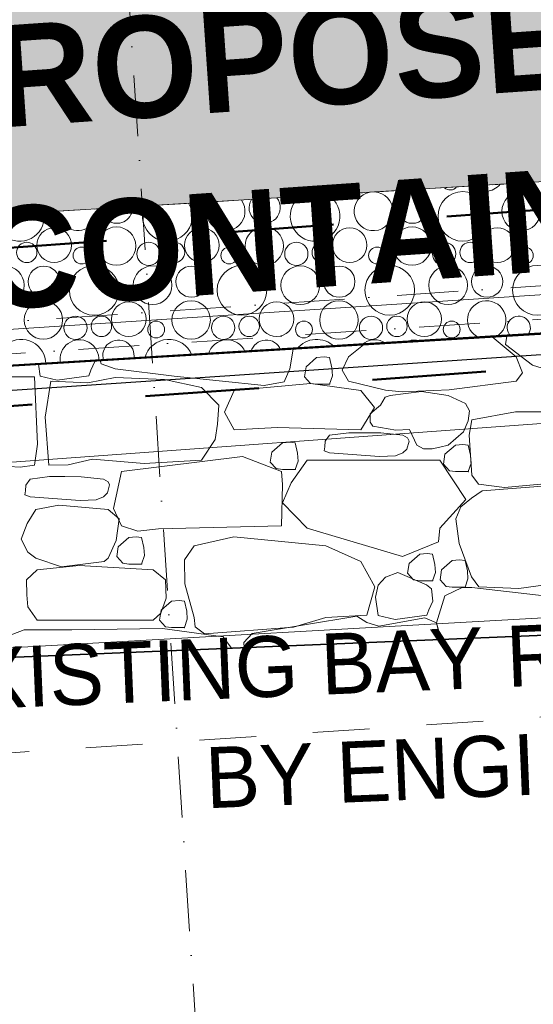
# Model space of a CAD drawing. Header units: millimetres. Extents: x -738537 to 1850049, y -250217 to 604013.
# Tile 17 of 204: x -627686 to -626422, y 79352 to 81775. Entities that reach past the tile are written whole.
import ezdxf

# ---------------------------------------------------------------- set-up
doc = ezdxf.new("R2010")
doc.units = ezdxf.units.MM
doc.header["$MEASUREMENT"] = 0
doc.set_wipeout_variables(frame=1)
for name, pattern in [('Dashed', [280, 140, -140]), ('Dot & Dashed', [280, 150, -60, 0, -70]), ('Hidden Line', [140, 100, -40]), ('Wipeout_Contour', [1000, 0, -1000])]:
    doc.linetypes.add(name, pattern=pattern)
for name, color, linetype, lineweight in [('0_Pen_No__128', 9, 'Continuous', 0), ('0_Pen_No__161', 1, 'Continuous', 5), ('0_Pen_No__170', 9, 'Continuous', 0), ('A_BEAMS_Pen_No__69', 255, 'Continuous', 20), ('A_BEAMS_Pen_No__90', 255, 'Continuous', 20), ('A_SURVEY_Pen_No__6', 7, 'Continuous', 5), ('A_WALL LOAD_Pen_No__1', 214, 'Continuous', 35), ('A_WALL LOAD_Pen_No__3', 30, 'Continuous', 15), ('BUILDING_Pen_No__2', 1, 'Continuous', 25), ('C-GRID _Pen_No__5', 4, 'Continuous', 5), ('C_TEXT GA_Pen_No__161', 1, 'Continuous', 5), ('MARKETING_Pen_No__1', 214, 'Continuous', 35)]:
    doc.layers.add(name, color=color, linetype=linetype, lineweight=lineweight)
for name, color, linetype, lineweight, true_color in [('0_Pen_No__171', 7, 'Continuous', 0, 0xdadada), ('0_Pen_No__28', 7, 'Continuous', 50, 0xff9390), ('MARKETING_Pen_No__7', 7, 'Continuous', 5, 0x9f07ff), ('ROAD_Pen_No__7', 7, 'Continuous', 5, 0x9f07ff)]:
    doc.layers.add(name, color=color, linetype=linetype, lineweight=lineweight, true_color=true_color)
doc.layers.add('A_BEAMS', color=7, linetype='Continuous')
doc.layers.add('MARKETING', color=7, linetype='Continuous')
doc.styles.add('GENERATED_STYLE_1', font='GOTHIC.TTF')
doc.styles.add('GENERATED_STYLE_3', font='GOTHICB.TTF')

# ---------------------------------------------------------------- blocks, each defined once
blk = doc.blocks.new('*X1')
at = {"layer": '0_Pen_No__128', "color": 9, "linetype": 'Continuous', "lineweight": 0}
for p, q in [((-627260.6, 80934.3), (-627262.8, 80949.7)), ((-627220.7, 80952.2), (-627220.7, 80939.2)), ((-627129.9, 80954.3), (-627132.3, 80957.5)), ((-627129.9, 80950.5), (-627129.9, 80954.3)), ((-627115, 80958.6), (-627117.1, 80955)), ((-627117.1, 80955), (-627116.6, 80952.1)), ((-627045, 80961), (-627046, 80962.7)), ((-627622, 80918.4), (-627623.4, 80928)), ((-627584.4, 80930.4), (-627584.4, 80924.8)), ((-627584.4, 80924.8), (-627567.1, 80901)), ((-627509.1, 80903.5), (-627493.7, 80924.8)), ((-627493.7, 80924.8), (-627493.7, 80935.8)), ((-627477.5, 80936.8), (-627476.2, 80929.2)), ((-627476.2, 80929.2), (-627456.1, 80912.3)), ((-627428.5, 80913.5), (-627409.8, 80929.2)), ((-627409.8, 80929.2), (-627407.7, 80941)), ((-627376, 80942.9), (-627379.3, 80919.6)), ((-627636, 80887.8), (-627622, 80918.4)), ((-627567.1, 80901), (-627556.7, 80897.6)), ((-627456.1, 80912.3), (-627437.9, 80912.3)), ((-627622.5, 80890.6), (-627623.4, 80889.3)), ((-627597.5, 80898.7), (-627622.5, 80890.6)), ((-627583.7, 80894.3), (-627597.5, 80898.7))]:
    blk.add_line(p, q, dxfattribs=at)
blk = doc.blocks.new('Fill_1', base_point=(0, 0))
at = {"color": 254, "linetype": 'Wipeout_Contour', "lineweight": 0, "ltscale": 1903481.4899251}
blk.add_wipeout([(-629462, 80817.5), (-631531.9, 80405.1), (-627017, 80964.5)], dxfattribs=at)
at = {"layer": '0_Pen_No__128', "color": 255, "linetype": 'Continuous', "lineweight": 0, "flags": 128}
blk.add_lwpolyline([(-629462, 80817.5), (-631531.9, 80405.1), (-627017, 80964.5)], close=True, dxfattribs=at)
at = {"layer": '0_Pen_No__128', "color": 9, "linetype": 'Continuous', "lineweight": 0}
blk.add_blockref('*X1', (0, 0), dxfattribs=at)
blk = doc.blocks.new('*X3')
at = {"layer": '0_Pen_No__170', "color": 9, "linetype": 'Continuous', "lineweight": 0}
for centre, radius in [((-626719.3, 81312.4), 38.4), ((-626595.2, 81291.1), 61.2), ((-626451.6, 81303.6), 47.7), ((-627601.2, 81220.2), 42.6), ((-627447.7, 81218), 47.3), ((-627237.5, 81220.2), 42.6), ((-627084, 81218), 47.3), ((-626873.8, 81220.2), 42.6), ((-626720.3, 81218), 47.3), ((-626510.1, 81220.2), 42.6), ((-627668.6, 81202.4), 25.1), ((-627533.8, 81194.8), 20.7), ((-627368.7, 81198.9), 28.6), ((-627304.9, 81202.4), 25.1), ((-627170.1, 81194.8), 20.7), ((-627005, 81198.9), 28.6), ((-626941.2, 81202.4), 25.1), ((-626806.4, 81194.8), 20.7), ((-626641.3, 81198.9), 28.6), ((-626577.4, 81202.4), 25.1), ((-626442.7, 81194.8), 20.7), ((-627722.7, 81121.6), 47.7), ((-627626.7, 81130.4), 38.4), ((-627502.6, 81109.1), 61.2), ((-627359, 81121.6), 47.7), ((-627263, 81130.4), 38.4), ((-627138.9, 81109.1), 61.2), ((-626995.3, 81121.6), 47.7), ((-626899.3, 81130.4), 38.4), ((-626775.2, 81109.1), 61.2), ((-626631.6, 81121.6), 47.7), ((-626535.6, 81130.4), 38.4), ((-626411.5, 81109.1), 61.2), ((-627627.7, 81036), 47.3), ((-627417.5, 81038.2), 42.6), ((-627264, 81036), 47.3), ((-627053.8, 81038.2), 42.6), ((-626900.3, 81036), 47.3), ((-626690.1, 81038.2), 42.6), ((-627548.7, 81016.9), 28.6), ((-627484.9, 81020.4), 25.1), ((-627185, 81016.9), 28.6), ((-627121.2, 81020.4), 25.1), ((-626821.3, 81016.9), 28.6), ((-626757.4, 81020.4), 25.1), ((-627350.1, 81012.8), 20.7), ((-626986.4, 81012.8), 20.7), ((-626622.7, 81012.8), 20.7)]:
    blk.add_circle(centre, radius, dxfattribs=at)
for centre, radius, start, end in [((-626626.4, 81376.7), 20.7, 226.8684, 320.1024), ((-626540.3, 81400), 47.3, 226.3418, 320.629), ((-626461.3, 81380.9), 28.6, 200.3641, 346.6067), ((-627083, 81312.4), 38.4, 147.9336, 39.0372), ((-626958.9, 81291.1), 61.2, 126.9203, 60.0505), ((-626815.3, 81303.6), 47.7, 100.2262, 86.7446), ((-627446.7, 81312.4), 38.4, 183.2015, 3.7693), ((-627322.6, 81291.1), 61.2, 155.2372, 31.7336), ((-627179, 81303.6), 47.7, 151.5071, 35.4636), ((-627686.3, 81291.1), 61.2, 177.0506, 9.9202), ((-627542.7, 81303.6), 47.7, 179.695, 7.2758), ((-626536.6, 81036), 47.3, 299.3034, 247.5778), ((-626457.6, 81016.9), 28.6, 322.4449, 224.4363), ((-627682.6, 80927.1), 61.2, 0.9754, 185.9058), ((-627539, 80939.6), 47.7, 355.6676, 191.2135), ((-627443, 80948.4), 38.4, 349.1138, 197.7674), ((-627318.9, 80927.1), 61.2, 21.7151, 165.1661), ((-627175.3, 80939.6), 47.7, 22.2422, 164.639), ((-627079.3, 80948.4), 38.4, 22.2021, 164.6791), ((-626955.2, 80927.1), 61.2, 45.5194, 141.3618), ((-626811.6, 80939.6), 47.7, 54.6858, 132.1954), ((-626715.6, 80948.4), 38.4, 66.4035, 120.4777)]:
    blk.add_arc(centre, radius, start, end, dxfattribs=at)
blk = doc.blocks.new('Fill_2', base_point=(0, 0))
at = {"color": 254, "linetype": 'Wipeout_Contour', "lineweight": 0, "ltscale": 14005644.7295551}
blk.add_wipeout([(-629509.8, 81186.9), (-636562.3, 79781.8), (-636489.6, 79417.3), (-629462, 80817.5), (-620502.8, 81356.1), (-620540.5, 82043.7), (-601136.6, 81925.1), (-601127.3, 81469.6), (-590151.9, 81021), (-590021.9, 81719.9), (-589769.8, 81683.3), (-588537.1, 88325.9), (-581323.3, 84127), (-581890.9, 80218.2), (-581481.7, 80187.1), (-580849.5, 84486.2), (-589699.4, 89557.9), (-590288.4, 81899.2), (-594388.9, 82642), (-600414.3, 82313.5), (-600427.4, 82955.9), (-621103.7, 82547.9), (-621076.1, 81700.6)], dxfattribs=at)
at = {"layer": '0_Pen_No__170', "color": 255, "linetype": 'Continuous', "lineweight": 0, "flags": 128}
blk.add_lwpolyline([(-629509.8, 81186.9), (-636562.3, 79781.8), (-636489.6, 79417.3), (-629462, 80817.5), (-620502.8, 81356.1), (-620540.5, 82043.7), (-601136.6, 81925.1), (-601127.3, 81469.6), (-590151.9, 81021), (-590021.9, 81719.9), (-589769.8, 81683.3), (-588537.1, 88325.9), (-581323.3, 84127), (-581890.9, 80218.2), (-581481.7, 80187.1), (-580849.5, 84486.2), (-589699.4, 89557.9), (-590288.4, 81899.2), (-594388.9, 82642), (-600414.3, 82313.5), (-600427.4, 82955.9), (-621103.7, 82547.9), (-621076.1, 81700.6)], close=True, dxfattribs=at)
at = {"layer": '0_Pen_No__170', "color": 9, "linetype": 'Continuous', "lineweight": 0}
blk.add_blockref('*X3', (0, 0), dxfattribs=at)
blk = doc.blocks.new('IPE Beam 20[2]', base_point=(-619855.8, 81466.6))
at = {"layer": 'A_BEAMS_Pen_No__69', "color": 255, "linetype": 'Dot & Dashed', "lineweight": 20}
blk.add_line((-619845.4, 81467.3), (-633052.7, 80602.7), dxfattribs=at)
at = {"layer": 'A_BEAMS_Pen_No__90', "color": 255, "linetype": 'Continuous', "lineweight": 20}
for p, q in [((-619859.9, 81526.5), (-633046.1, 80663.3)), ((-619852, 81406.7), (-633038.3, 80543.5))]:
    blk.add_line(p, q, dxfattribs=at)
blk = doc.blocks.new('*X280')
at = {"layer": 'MARKETING_Pen_No__7', "color": 190, "linetype": 'Continuous', "lineweight": 5, "true_color": 0x9f07ff}
for p, q in [((-626486.7, 80996.4), (-626490, 80976)), ((-626839.8, 80975.1), (-626876.8, 80945.6)), ((-626464.4, 80945.6), (-626522.8, 80994.2)), ((-626490, 80976), (-626423.8, 80924.5)), ((-627021, 80915.8), (-627012.7, 80964.1)), ((-627012.7, 80964.1), (-627012.9, 80964.7)), ((-627639.6, 80927), (-627635.3, 80897.9)), ((-627510.8, 80912.2), (-627500.7, 80933.5)), ((-627500.7, 80933.5), (-627501, 80935.4)), ((-627487.9, 80936.2), (-627485.5, 80928.4)), ((-627485.5, 80928.4), (-627450.9, 80915.8)), ((-626955.1, 80943.5), (-626981.2, 80920.9)), ((-626936.7, 80945.1), (-626955.1, 80943.5)), ((-626923.4, 80943.5), (-626936.7, 80945.1)), ((-626917.7, 80918.4), (-626923.4, 80943.5)), ((-626876.8, 80945.6), (-626892.1, 80912.9)), ((-626448.4, 80906), (-626464.4, 80945.6)), ((-626423.8, 80924.5), (-626354.3, 80903)), ((-627515.9, 80898.5), (-627510.8, 80912.2)), ((-627450.9, 80915.8), (-627305.9, 80897.7)), ((-627035.3, 80884.1), (-627021, 80915.8)), ((-626981.2, 80920.9), (-626984.8, 80896.3)), ((-626916.4, 80898.8), (-626917.7, 80918.4)), ((-626892.1, 80912.9), (-626876.8, 80885.7)), ((-626464.4, 80885.7), (-626448.4, 80906)), ((-627649.7, 80896), (-627781.5, 80896)), ((-627642.2, 80730.7), (-627649.7, 80896)), ((-627635.3, 80897.9), (-627593.7, 80887.9)), ((-627609.3, 80885.5), (-627623, 80797)), ((-627605.5, 80885.7), (-627609.3, 80884.7)), ((-627518.1, 80881.4), (-627609.3, 80885.5)), ((-627593.7, 80887.9), (-627515.9, 80898.5)), ((-627450.9, 80894.4), (-627518.1, 80881.4)), ((-627329.9, 80889.3), (-627450.9, 80894.4)), ((-627238.3, 80869.6), (-627329.9, 80889.3)), ((-627305.9, 80897.7), (-627083.9, 80875.2)), ((-626970.1, 80880.1), (-627158.3, 80862.4)), ((-627083.9, 80875.2), (-627035.3, 80884.1)), ((-626984.8, 80896.3), (-626970.1, 80880.1)), ((-626970.1, 80880.1), (-626955.1, 80878.1)), ((-626846.4, 80862.4), (-626970.1, 80880.1)), ((-626955.1, 80878.1), (-626923.4, 80878.1)), ((-626923.4, 80878.1), (-626916.4, 80898.8)), ((-626876.8, 80885.7), (-626785.8, 80863.6)), ((-626628.8, 80864.4), (-626464.4, 80885.7)), ((-627195.8, 80826.7), (-627238.3, 80869.6)), ((-627158.3, 80862.4), (-627181.9, 80809.5)), ((-626812.9, 80820.7), (-626846.4, 80862.4)), ((-626785.8, 80863.6), (-626744.6, 80859.3)), ((-626696.8, 80859.8), (-626774.3, 80850.5)), ((-626744.6, 80859.3), (-626628.8, 80864.4)), ((-626631.1, 80850.5), (-626696.8, 80859.8)), ((-627199.4, 80779.7), (-627195.8, 80826.7)), ((-626786.3, 80846.2), (-626798.1, 80826.2)), ((-626774.3, 80850.5), (-626786.3, 80846.2)), ((-626588.5, 80830.9), (-626631.1, 80850.5)), ((-626579.2, 80812.6), (-626588.5, 80830.9)), ((-627181.9, 80809.5), (-627158.3, 80765.5)), ((-626846.4, 80765.5), (-626812.9, 80820.7)), ((-626823.5, 80804.9), (-626823.6, 80784.2)), ((-626798.1, 80826.2), (-626823.5, 80804.9)), ((-626582.2, 80787.5), (-626579.2, 80812.6)), ((-626465.7, 80810.4), (-626573, 80790.4)), ((-626285.4, 80810.2), (-626465.7, 80810.4)), ((-627623, 80797), (-627614.4, 80678.8)), ((-627205, 80741.9), (-627199.4, 80779.7)), ((-626823.6, 80784.2), (-626816.4, 80774.3)), ((-626593.8, 80760.6), (-626582.2, 80787.5)), ((-626573, 80790.4), (-626579.9, 80752.8)), ((-627158.3, 80765.5), (-627052.5, 80771.2)), ((-627052.5, 80771.2), (-626846.4, 80765.5)), ((-626875.9, 80758.4), (-626923.2, 80752.2)), ((-626838.4, 80758.6), (-626875.9, 80758.4)), ((-626797.5, 80758.3), (-626838.4, 80758.6)), ((-626816.4, 80774.3), (-626760.1, 80764.8)), ((-626742.9, 80752.2), (-626797.5, 80758.3)), ((-626760.1, 80764.8), (-626726.9, 80766.8)), ((-626726.9, 80766.8), (-626708.4, 80728.3)), ((-626631.1, 80728.3), (-626593.8, 80760.6)), ((-627649.7, 80678.8), (-627642.2, 80730.7)), ((-627238.3, 80690.7), (-627205, 80741.9)), ((-627039.4, 80733.5), (-627065.5, 80710.9)), ((-627021, 80735.1), (-627039.4, 80733.5)), ((-627007.8, 80733.5), (-627021, 80735.1)), ((-627002, 80708.4), (-627007.8, 80733.5)), ((-626934.3, 80737.6), (-626934.7, 80723.7)), ((-626923.2, 80752.2), (-626934.3, 80737.6)), ((-626731.2, 80745.7), (-626742.9, 80752.2)), ((-626733.1, 80718.2), (-626727.7, 80738)), ((-626727.7, 80738), (-626731.2, 80745.7)), ((-626595.1, 80729.9), (-626613.5, 80728.3)), ((-626581.8, 80728.3), (-626595.1, 80729.9)), ((-626579.9, 80752.8), (-626573, 80654.4)), ((-627065.5, 80710.9), (-627069.2, 80686.4)), ((-627000.8, 80688.8), (-627002, 80708.4)), ((-626934.7, 80723.7), (-626936.5, 80713.9)), ((-626936.5, 80713.9), (-626923.2, 80708.9)), ((-626923.2, 80708.9), (-626800.2, 80699.9)), ((-626760.8, 80701.5), (-626742.9, 80708.9)), ((-626742.9, 80708.9), (-626733.1, 80718.2)), ((-626708.4, 80728.3), (-626692, 80718.6)), ((-626692, 80718.6), (-626671.1, 80718.6)), ((-626671.1, 80718.6), (-626651.8, 80723.3)), ((-626651.8, 80723.3), (-626631.1, 80728.3)), ((-626639.5, 80705.6), (-626643.2, 80681.1)), ((-626613.5, 80728.3), (-626639.5, 80705.6)), ((-626576.1, 80703.2), (-626581.8, 80728.3)), ((-627566.8, 80679.4), (-627506.8, 80693.1)), ((-627506.8, 80693.1), (-627379.5, 80683.2)), ((-627137.2, 80700), (-627435.7, 80663)), ((-627379.5, 80683.2), (-627238.3, 80690.7)), ((-627041.6, 80663), (-627137.2, 80700)), ((-627069.2, 80686.4), (-627054.4, 80670.1)), ((-626978.3, 80690.7), (-627017.4, 80635.5)), ((-627007.8, 80668.2), (-627000.8, 80688.8)), ((-626651.5, 80690.7), (-626978.3, 80690.7)), ((-626800.2, 80699.9), (-626760.8, 80701.5)), ((-626587.9, 80594.3), (-626651.5, 80690.7)), ((-626643.2, 80681.1), (-626628.5, 80664.9)), ((-626581.8, 80662.9), (-626574.8, 80683.6)), ((-626574.8, 80683.6), (-626576.1, 80703.2)), ((-627781.5, 80678.8), (-627685.2, 80674.1)), ((-627685.2, 80674.1), (-627649.7, 80678.8)), ((-627614.9, 80678.8), (-627566.8, 80679.4)), ((-627435.7, 80663), (-627455.5, 80572.4)), ((-627054.4, 80670.1), (-627039.4, 80668.2)), ((-627039.3, 80630.8), (-627041.6, 80663)), ((-627039.4, 80668.2), (-627007.8, 80668.2)), ((-626628.5, 80664.9), (-626613.5, 80662.9)), ((-626613.5, 80662.9), (-626581.8, 80662.9)), ((-627660, 80644.3), (-627671.1, 80629.8)), ((-627612.7, 80650.5), (-627660, 80644.3)), ((-627575.2, 80650.7), (-627612.7, 80650.5)), ((-627534.3, 80650.4), (-627575.2, 80650.7)), ((-627479.7, 80644.3), (-627534.3, 80650.4)), ((-627468, 80637.8), (-627479.7, 80644.3)), ((-627464.6, 80630.1), (-627468, 80637.8)), ((-627017.4, 80635.5), (-627039.3, 80585.7)), ((-626573, 80654.4), (-626556.8, 80632.3)), ((-626493, 80623.7), (-626169, 80654.4)), ((-627671.5, 80615.8), (-627673.3, 80606)), ((-627671.1, 80629.8), (-627671.5, 80615.8)), ((-627479.7, 80601.1), (-627469.9, 80610.3)), ((-627469.9, 80610.3), (-627464.6, 80630.1)), ((-627041.6, 80529), (-627039.3, 80630.8)), ((-626547.7, 80615.7), (-626573.6, 80597.6)), ((-626556.8, 80632.3), (-626493, 80623.7)), ((-626367.8, 80629.2), (-626547.7, 80615.7)), ((-627673.3, 80606), (-627660, 80601.1)), ((-627660, 80601.1), (-627537.1, 80592)), ((-627537.1, 80592), (-627497.7, 80593.6)), ((-627497.7, 80593.6), (-627479.7, 80601.1)), ((-627039.3, 80585.7), (-626978.3, 80523.7)), ((-626651.5, 80523.7), (-626587.9, 80594.3)), ((-626573.6, 80597.6), (-626600.3, 80576)), ((-627646.3, 80569.9), (-627667.2, 80535.4)), ((-627589.5, 80580.2), (-627646.3, 80569.9)), ((-627468, 80569.9), (-627589.5, 80580.2)), ((-627441.1, 80546.7), (-627468, 80569.9)), ((-627455.5, 80572.4), (-627435.7, 80529)), ((-626600.3, 80576), (-626612.8, 80547)), ((-627448.6, 80493), (-627441.1, 80546.7)), ((-626612.8, 80547), (-626603.9, 80485.5)), ((-627667.2, 80535.4), (-627682.2, 80496.9)), ((-627435.7, 80529), (-627395.5, 80516.5)), ((-627395.5, 80516.5), (-627344.5, 80522.1)), ((-627344.5, 80522.1), (-627041.6, 80529)), ((-626978.3, 80523.7), (-626743.6, 80453.7)), ((-626655.2, 80490), (-626651.5, 80523.7)), ((-627682.2, 80496.9), (-627665.8, 80464.2)), ((-627468, 80449.8), (-627448.6, 80493)), ((-627417.5, 80500.8), (-627443.5, 80478.1)), ((-627399.1, 80502.4), (-627417.5, 80500.8)), ((-627385.8, 80500.8), (-627399.1, 80502.4)), ((-627380.1, 80475.7), (-627385.8, 80500.8)), ((-627158.8, 80502.4), (-627256.8, 80480.1)), ((-626932.7, 80480.1), (-627158.8, 80502.4)), ((-626743.6, 80453.7), (-626655.2, 80490)), ((-627665.8, 80464.2), (-627646.3, 80449.8)), ((-627443.5, 80478.1), (-627447.2, 80453.6)), ((-627378.8, 80456.1), (-627380.1, 80475.7)), ((-627256.8, 80480.1), (-627280, 80445.4)), ((-626846.4, 80441.8), (-626932.7, 80480.1)), ((-626603.9, 80485.5), (-626573.6, 80403.6)), ((-627646.3, 80449.8), (-627583.1, 80428.3)), ((-627583.1, 80428.3), (-627478.2, 80441.8)), ((-627478.2, 80441.8), (-627468, 80449.8)), ((-627447.2, 80453.6), (-627432.5, 80437.4)), ((-627385.8, 80435.4), (-627378.8, 80456.1)), ((-627280, 80445.4), (-627279.2, 80386.5)), ((-626811.8, 80379), (-626846.4, 80441.8)), ((-626701.5, 80459.6), (-626727.5, 80437)), ((-626683, 80461.2), (-626701.5, 80459.6)), ((-626669.8, 80459.6), (-626683, 80461.2)), ((-626664, 80434.5), (-626669.8, 80459.6)), ((-626621.6, 80443.8), (-626647.6, 80421.1)), ((-626603.2, 80445.4), (-626621.6, 80443.8)), ((-626589.9, 80443.8), (-626603.2, 80445.4)), ((-626584.1, 80418.7), (-626589.9, 80443.8)), ((-627643, 80420.7), (-627669.4, 80396.4)), ((-627539.4, 80431.9), (-627643, 80420.7)), ((-627357.2, 80420.7), (-627539.4, 80431.9)), ((-627432.5, 80437.4), (-627417.5, 80435.4)), ((-627417.5, 80435.4), (-627385.8, 80435.4)), ((-627327.4, 80396.2), (-627357.2, 80420.7)), ((-626755.3, 80414.9), (-626785.9, 80403)), ((-626684.6, 80383.8), (-626755.3, 80414.9)), ((-626727.5, 80437), (-626731.2, 80412.5)), ((-626669.8, 80394.3), (-626662.8, 80414.9)), ((-626662.8, 80414.9), (-626664, 80434.5)), ((-626647.6, 80421.1), (-626651.3, 80396.6)), ((-626582.9, 80399.1), (-626584.1, 80418.7)), ((-627669.4, 80396.4), (-627668.1, 80359.9)), ((-627325.2, 80351), (-627327.4, 80396.2)), ((-626785.9, 80403), (-626804, 80383.2)), ((-626731.2, 80412.5), (-626716.5, 80396.2)), ((-626716.5, 80396.2), (-626701.5, 80394.3)), ((-626701.5, 80394.3), (-626669.8, 80394.3)), ((-626651.3, 80396.6), (-626636.6, 80380.4)), ((-626589.9, 80378.4), (-626582.9, 80399.1)), ((-626573.6, 80403.6), (-626556.3, 80379)), ((-626457.5, 80375.1), (-626305.1, 80396.8)), ((-627279.2, 80386.5), (-627256.8, 80303.9)), ((-626831.7, 80309.8), (-626811.8, 80379)), ((-626804, 80383.2), (-626810.3, 80353.8)), ((-626672.8, 80374.3), (-626684.6, 80383.8)), ((-626669, 80344.2), (-626672.8, 80374.3)), ((-626596.7, 80377.9), (-626639.6, 80356.7)), ((-626636.6, 80380.4), (-626621.6, 80378.4)), ((-626621.6, 80378.4), (-626589.9, 80378.4)), ((-626572.9, 80377.3), (-626596.7, 80377.9)), ((-626395.4, 80356.7), (-626572.9, 80377.3)), ((-626556.3, 80379), (-626457.5, 80375.1)), ((-627668.1, 80359.9), (-627666.1, 80330.3)), ((-627338.2, 80314.5), (-627325.2, 80351)), ((-627312.1, 80344.1), (-627338.1, 80321.5)), ((-627293.6, 80345.7), (-627312.1, 80344.1)), ((-627280.4, 80344.1), (-627293.6, 80345.7)), ((-627274.6, 80319), (-627280.4, 80344.1)), ((-626810.3, 80353.8), (-626803.6, 80308.6)), ((-626679.1, 80322.8), (-626669, 80344.2)), ((-626639.6, 80356.7), (-626659.8, 80291)), ((-627666.1, 80330.3), (-627643, 80297.3)), ((-627338.1, 80321.5), (-627341.8, 80297)), ((-627273.4, 80299.4), (-627274.6, 80319)), ((-626684.2, 80309.2), (-626679.1, 80322.8)), ((-627643, 80297.3), (-627357.2, 80297.3)), ((-627357.2, 80297.3), (-627338.2, 80314.5)), ((-627341.8, 80297), (-627327, 80280.7)), ((-627280.4, 80278.8), (-627273.4, 80299.4)), ((-627256.8, 80303.9), (-627254, 80280.5)), ((-626856, 80307.3), (-627113.6, 80264.4)), ((-627012.1, 80279.9), (-626932.7, 80303.9)), ((-626932.7, 80303.9), (-626831.7, 80309.8)), ((-626831.4, 80291.3), (-626856, 80307.3)), ((-626803.6, 80308.6), (-626762, 80298.5)), ((-626688.5, 80302.6), (-626801.8, 80282.1)), ((-626762, 80298.5), (-626684.2, 80309.2)), ((-626659.8, 80291), (-626688.5, 80302.6)), ((-627675, 80273.5), (-627719.9, 80256.4)), ((-627606.6, 80273.5), (-627675, 80273.5)), ((-627557.4, 80273.5), (-627625.7, 80273.5)), ((-627334.6, 80276.9), (-627557.4, 80273.5)), ((-627184.9, 80256.4), (-627334.6, 80276.9)), ((-627327, 80280.7), (-627312.1, 80278.8)), ((-627312.1, 80278.8), (-627280.4, 80278.8)), ((-627254, 80280.5), (-627231.1, 80263.3)), ((-627231.1, 80263.3), (-627012.1, 80279.9)), ((-626801.8, 80282.1), (-626831.4, 80291.3)), ((-626650.1, 80249.3), (-626659.8, 80291)), ((-626659.8, 80291), (-626649, 80249.4)), ((-627165, 80227.9), (-627184.9, 80256.4)), ((-627113.6, 80264.4), (-627133.9, 80242.6)), ((-627133.9, 80242.6), (-627133.7, 80229.2))]:
    blk.add_line(p, q, dxfattribs=at)
for p in [(-626923.4, 80878.1), (-627007.8, 80668.2), (-626581.8, 80662.9), (-627385.8, 80435.4), (-626669.8, 80394.3), (-626589.9, 80378.4), (-627280.4, 80278.8)]:
    blk.add_point(p, dxfattribs=at)
blk = doc.blocks.new('Fill_99', base_point=(0, 0))
at = {"color": 254, "linetype": 'Wipeout_Contour', "lineweight": 0, "ltscale": 3801491.66814994}
blk.add_wipeout([(-636355.7, 78745), (-629373.7, 80136.1), (-619584.7, 80543.1), (-619651.1, 81407.3), (-629462, 80817.5), (-636489.6, 79417.3)], dxfattribs=at).dxf.layer = 'MARKETING'
at = {"layer": 'MARKETING_Pen_No__1', "color": 214, "linetype": 'Continuous', "lineweight": 35, "flags": 128}
blk.add_lwpolyline([(-636355.7, 78745), (-636489.6, 79417.3), (-629462, 80817.5), (-619651.1, 81407.3), (-619584.7, 80543.1), (-629373.7, 80136.1)], close=True, dxfattribs=at)
at = {"layer": 'MARKETING_Pen_No__7', "color": 190, "linetype": 'Continuous', "lineweight": 5, "true_color": 0x9f07ff}
blk.add_blockref('*X280', (0, 0), dxfattribs=at)

msp = doc.modelspace()

# ---------------------------------------------------------------- block references
at = {"layer": '0_Pen_No__128', "color": 9, "linetype": 'Continuous', "lineweight": 0}
msp.add_blockref('Fill_1', (0, 0), dxfattribs=at)

# ---------------------------------------------------------------- next in the draw order: block references
at = {"layer": '0_Pen_No__170', "color": 9, "linetype": 'Continuous', "lineweight": 0}
msp.add_blockref('Fill_2', (0, 0), dxfattribs=at)

# ---------------------------------------------------------------- next in the draw order: hatches: boundary and pattern name
at = {"layer": '0_Pen_No__171', "linetype": 'Continuous', "lineweight": 0, "true_color": 0xdadada}
h = msp.add_hatch(dxfattribs=at)
h.set_pattern_fill('EARTH', color=254, style=0, pattern_type=2)
h.set_pattern_definition([(45, (0, 0), (-275.77163, 275.77163), []), (45, (-91.9, 91.9), (-551.5433, 551.5433), []), (45, (-183.85, 183.85), (-551.5433, 551.5433), []), (135, (-275.77, 275.77), (91.923878, 91.923878), [389.99999, -389.99999])])
h.paths.add_polyline_path([(-631238.6, 89036.3), (-631416.2, 91643.8), (-617835.3, 92530.2), (-617753.3, 93259.2), (-588579.2, 89990.2), (-588759.4, 89019.1), (-590040.8, 82079.1), (-593210.4, 82111.5), (-600415.6, 82185.1), (-600427.4, 82955.9), (-621103.7, 82547.9), (-621076.1, 81700.6), (-629509.8, 81186.9), (-630697.2, 80950.3), (-631025.7, 85774.3), (-632625.9, 85665.4), (-632847.9, 88926.8)])

# ---------------------------------------------------------------- next in the draw order: linework, layer by layer
at = {"layer": 'A_WALL LOAD_Pen_No__1', "color": 214, "linetype": 'Continuous', "lineweight": 35}
for p, q in [((-619832.9, 81404), (-629462, 80817.5)), ((-629396.4, 80311.1), (-619801.9, 80895.4))]:
    msp.add_line(p, q, dxfattribs=at)
at = {"layer": 'A_WALL LOAD_Pen_No__3', "color": 30, "linetype": 'Hidden Line', "lineweight": 15}
msp.add_lwpolyline([(-619855.5, 81774.9), (-629509.8, 81186.9)], dxfattribs=at)
at = {"layer": 'A_WALL LOAD_Pen_No__3', "color": 30, "linetype": 'Continuous', "lineweight": 15}
msp.add_lwpolyline([(-629373.7, 80136.1), (-619791.2, 80719.7)], dxfattribs=at)

# ---------------------------------------------------------------- next in the draw order: block references
at = {"layer": 'A_BEAMS', "color": 5, "linetype": 'Continuous', "lineweight": 5}
msp.add_blockref('IPE Beam 20[2]', (-619855.8, 81466.6), dxfattribs=at)

# ---------------------------------------------------------------- next in the draw order: block references
at = {"layer": 'MARKETING_Pen_No__7', "color": 190, "linetype": 'Continuous', "lineweight": 5, "true_color": 0x9f07ff}
msp.add_blockref('Fill_99', (0, 0), dxfattribs=at)

# ---------------------------------------------------------------- next in the draw order: linework, layer by layer
at = {"layer": '0_Pen_No__161', "color": 1, "linetype": 'Dashed', "lineweight": 5}
msp.add_lwpolyline([(-632252.5, 79664.8), (-632416.1, 82097.3), (-620562.9, 82894.6), (-620399.3, 80462.1)], close=True, dxfattribs=at)
at = {"layer": '0_Pen_No__28', "color": 21, "linetype": 'Dashed', "lineweight": 50, "ltscale": 2, "true_color": 0xff9390}
for points in [[(-588172.2, 90291.8), (-588245.1, 89899.5), (-589695.7, 82082.6), (-589699.3, 81730.6), (-619887.8, 82039.1), (-619836.2, 81394.8), (-631020.6, 80584.2), (-631338.3, 85407.6), (-632947.2, 85301.4), (-633212.6, 89247.7), (-631607.2, 89357), (-631791.9, 91965.1), (-618146.2, 92850.5), (-618057.7, 93640.4)], [(-588579.2, 89990.2), (-588584.3, 89962.5), (-590040.4, 82116.1), (-590040.8, 82079.1), (-620261.9, 82387.9), (-620211, 81753.3), (-630700.5, 80998.2), (-631017.5, 85774.5), (-632626.1, 85668.4), (-632845.3, 88926.9), (-631238.6, 89036.3), (-631423.2, 91643.3), (-617835.5, 92525), (-617753.2, 93259.2)]]:
    msp.add_lwpolyline(points, close=True, dxfattribs=at)
at = {"layer": 'BUILDING_Pen_No__2', "color": 1, "linetype": 'Continuous', "lineweight": 25}
msp.add_line((-627782.4, 80858.1), (-619843, 81393.4), dxfattribs=at)
at = {"layer": 'C-GRID _Pen_No__5', "color": 4, "linetype": 'Dot & Dashed', "lineweight": 5}
for p, q in [((-628426.7, 97290.5), (-627154.7, 77800.1)), ((-634581.5, 80563.7), (-617688.9, 81713.8))]:
    msp.add_line(p, q, dxfattribs=at)
at = {"layer": 'ROAD_Pen_No__7', "color": 18, "linetype": 'Continuous', "lineweight": 5, "true_color": 0x000000}
for p, q in [((-630495.4, 80482.6), (-624739.9, 80902)), ((-620231.8, 80648.2), (-629373.7, 80136.1))]:
    msp.add_line(p, q, dxfattribs=at)

# ---------------------------------------------------------------- next in the draw order: texts
at = {"layer": 'A_SURVEY_Pen_No__6', "color": 7, "linetype": 'Continuous', "lineweight": 5, "insert": (-624472.9, 80156.4), "char_height": 150, "attachment_point": 5, "rotation": 2.3808, "line_spacing_factor": 1.070163, "style": 'GENERATED_STYLE_1'}
msp.add_mtext('\\A1;{\\pqc;\\fCentury Gothic|b0|i0|c0|p34;EXISTING BAY RETAINING WALL TO BE INVESTIGATED FOR STABILITY, \\P\\pqc;\\fCentury Gothic|b0|i0|c0|p34; BY ENGINEERS BEFORE NEW BUILDING CONSTRUCTION}', dxfattribs=at)
at = {"layer": 'C_TEXT GA_Pen_No__161', "color": 1, "linetype": 'Continuous', "lineweight": 5, "insert": (-626167.2, 81517.9), "char_height": 250, "width": 4048.71, "attachment_point": 5, "rotation": 3.9526, "line_spacing_factor": 1.070115, "style": 'GENERATED_STYLE_3'}
msp.add_mtext('\\A1;{\\pqc;\\fCentury Gothic|b1|i0|c0|p34;PROPOSED\\fCentury Gothic|b1|i0|c0|p34; \\fCentury Gothic|b1|i0|c0|p34;SHIPPING CONTAINER\\fCentury Gothic|b1|i0|c0|p34; ABOVE}', dxfattribs=at)

doc.saveas('drawing.dxf')
